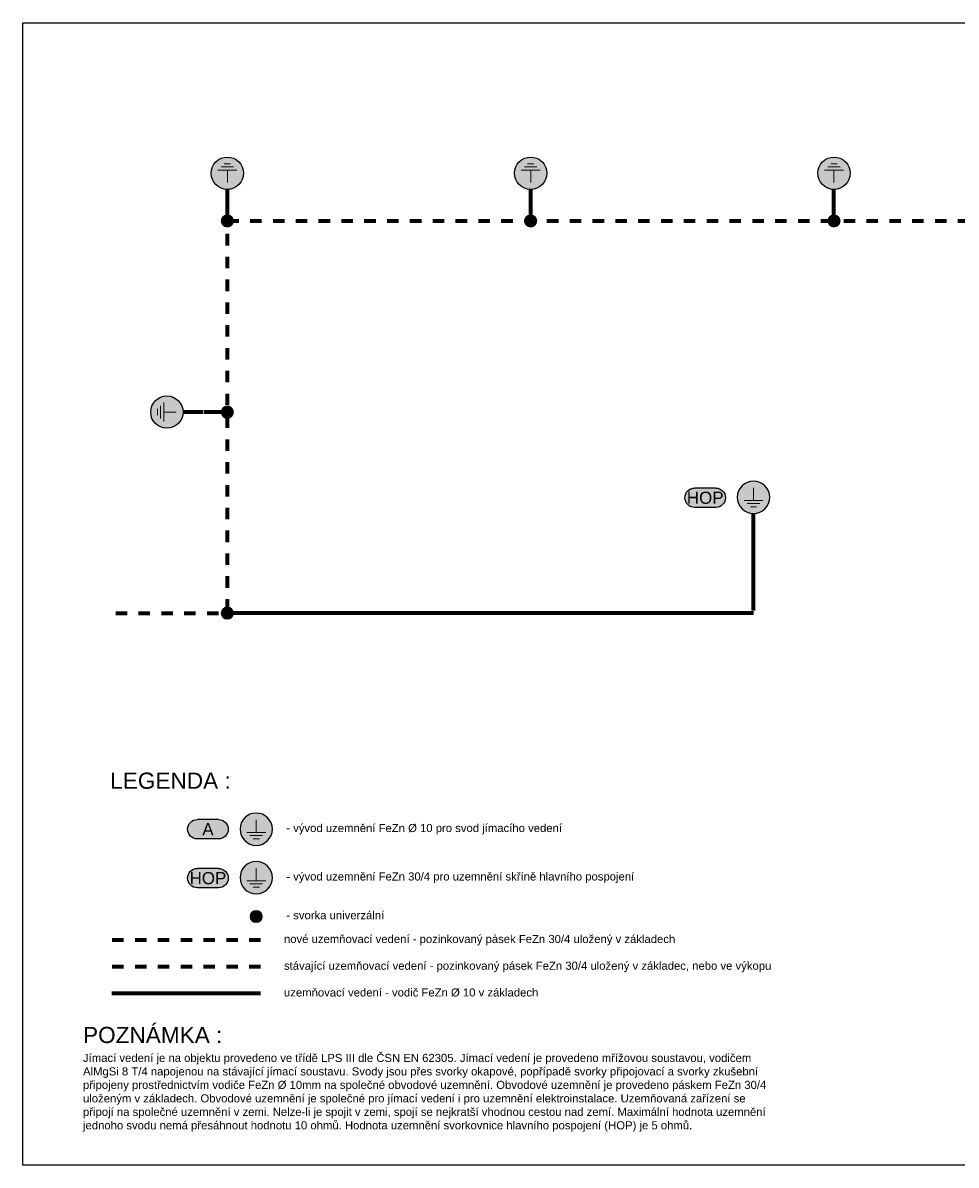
# Model space of a CAD drawing. Extents: x -10604 to 417874, y -84886 to -28187.
# Tile 26 of 32: x 211405 to 257559, y -84687 to -28187. Entities that reach past the tile are written whole.
import ezdxf
from ezdxf.enums import TextEntityAlignment as Align

# ---------------------------------------------------------------- set-up
doc = ezdxf.new("R2010")
doc.units = 0
doc.header["$MEASUREMENT"] = 0
doc.linetypes.add('DASHED', pattern=[0.564444, 0.282222, -0.282222])
doc.layers.get('0').update_dxf_attribs({"linetype": 'CONTINUOUS'})
for name, color, linetype in [('__91-Rozpiska', 207, 'CONTINUOUS'), ('__Bílá', 7, 'CONTINUOUS'), ('__Fialová 220', 220, 'CONTINUOUS'), ('__Oranžová', 30, 'CONTINUOUS')]:
    doc.layers.add(name, color=color, linetype=linetype)
doc.layers.add('__Rudá tmavá', color=7, linetype='CONTINUOUS', true_color=0xdb0000)
doc.layers.add('__Temná modrá', color=7, linetype='CONTINUOUS', true_color=0x0000c7)
doc.layers.add('MP2000N', color=7, linetype='CONTINUOUS', plot=False)
doc.styles.add('Arial', font='arial.ttf')
doc.styles.add('GENERATED_STYLE_1', font='arial.ttf')

# ---------------------------------------------------------------- blocks, each defined once
blk = doc.blocks.new('SPOJ101')
at = {"const_width": 37.5}
blk.add_lwpolyline([(0, -18.75, -1), (0, 18.75, -1)], format="xyb", close=True, dxfattribs=at)
at = {"color": 7, "lineweight": 13}
blk.add_circle((0, 0), 37.5, dxfattribs=at)
blk = doc.blocks.new('Značku uzemnění 105')
at = {"ltscale": 4}
h = blk.add_hatch(color=256, dxfattribs=at)
h.dxf.hatch_style = 1
edge = h.paths.add_edge_path()
edge.add_arc((0, 0), 1000, 0, 360)
at = {"color": 7, "lineweight": 9}
for p, q in [((0, 585), (0, -195)), ((585, -195), (-585, -195)), ((390, -390), (-390, -390)), ((195, -585), (-195, -585))]:
    blk.add_line(p, q, dxfattribs=at)
at = {"color": 7, "lineweight": 25}
blk.add_circle((0, 0), 1000, dxfattribs=at)
blk = doc.blocks.new('TEXT POPIS 025 ŠEDÁ')
h = blk.add_hatch(color=9)
h.dxf.hatch_style = 2
edge = h.paths.add_edge_path()
edge.add_arc((654, 0), 600, 270, 450)
edge.add_line((654, 600), (-654, 600))
edge.add_arc((-654, 0), 600, 90, 270)
edge.add_line((-654, -600), (654, -600))
at = {"color": 7}
for p, q in [((-654, 600), (654, 600)), ((-654, -600), (654, -600))]:
    blk.add_line(p, q, dxfattribs=at)
at = {"color": 7, "ltscale": 4}
for centre, start, end in [((-654, 0), 90, 270), ((654, 0), 270, 90)]:
    blk.add_arc(centre, 600, start, end, dxfattribs=at)
at = {"color": 7, "linetype": 'Continuous', "style": 'GENERATED_STYLE_1'}
blk.add_attdef('TEXT', text='', height=750, dxfattribs=at).set_placement((0, 0), align=Align.MIDDLE)

msp = doc.modelspace()

# ---------------------------------------------------------------- linework, layer by layer
at = {"layer": '__Rudá tmavá', "lineweight": 70}
for p, q in [((221518, -37406), (221518, -36423)), ((236518, -37406), (236518, -36423)), ((251518, -37406), (251518, -36423)), ((221518, -37988), (221518, -36823)), ((236518, -37988), (236518, -36823)), ((251518, -37988), (251518, -36823)), ((220310, -47440), (219327, -47440)), ((221518, -47440), (220352, -47440)), ((247543, -57255), (247538, -52454)), ((247543, -57385), (221518, -57385)), ((223164, -76200), (215812, -76200))]:
    msp.add_line(p, q, dxfattribs=at)
at = {"layer": '__Rudá tmavá', "linetype": 'DASHED', "lineweight": 70, "ltscale": 2000}
for p, q in [((221518, -57255), (221518, -37985)), ((221518, -37985), (280768, -37985)), ((223164, -73555), (215812, -73555))]:
    msp.add_line(p, q, dxfattribs=at)
at = {"layer": '__Temná modrá', "linetype": 'DASHED', "lineweight": 70, "ltscale": 2000}
for p, q in [((215998, -57385), (221518, -57385)), ((223164, -74877), (215812, -74877))]:
    msp.add_line(p, q, dxfattribs=at)
at = {"layer": 'MP2000N', "color": 6, "linetype": 'Continuous'}
msp.add_lwpolyline([(211405, -28187), (288505, -28187), (288505, -84687), (211405, -84687)], close=True, dxfattribs=at)

# ---------------------------------------------------------------- block references
ref = msp.add_blockref('TEXT POPIS 025 ŠEDÁ', (245150, -51676), dxfattribs=dict(xscale=-0.8, yscale=0.8, zscale=0.8))
ref.add_attrib('TEXT', 'HOP', dxfattribs={"color": 7, "linetype": 'Continuous', "height": 600, "style": 'GENERATED_STYLE_1'}).set_placement((245150, -51676), align=Align.MIDDLE)
ref = msp.add_blockref('TEXT POPIS 025 ŠEDÁ', (220558, -68071), dxfattribs=dict(xscale=-0.8, yscale=0.8, zscale=0.8))
ref.add_attrib('TEXT', 'A', dxfattribs={"color": 7, "linetype": 'Continuous', "height": 600, "style": 'GENERATED_STYLE_1'}).set_placement((220558, -68071), align=Align.MIDDLE)
ref = msp.add_blockref('TEXT POPIS 025 ŠEDÁ', (220558, -70489), dxfattribs=dict(xscale=-0.8, yscale=0.8, zscale=0.8))
ref.add_attrib('TEXT', 'HOP', dxfattribs={"color": 7, "linetype": 'Continuous', "height": 600, "style": 'GENERATED_STYLE_1'}).set_placement((220558, -70489), align=Align.MIDDLE)
at = {"layer": '__Fialová 220'}
for p, xscale, yscale, zscale, rotation in [((221518, -37985), -7.999999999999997, 7.999999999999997, 7.999999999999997, 90), ((221518, -37988), -7.999999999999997, 7.999999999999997, 7.999999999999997, 90), ((236518, -37985), -7.999999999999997, 7.999999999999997, 7.999999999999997, 90), ((236518, -37988), -7.999999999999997, 7.999999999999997, 7.999999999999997, 90), ((251518, -37985), -7.999999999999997, 7.999999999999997, 7.999999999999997, 90), ((251518, -37988), -7.999999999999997, 7.999999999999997, 7.999999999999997, 90), ((221514, -47440), -7.999999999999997, 7.999999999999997, 7.999999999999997, 180), ((221518, -47440), -7.999999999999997, 7.999999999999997, 7.999999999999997, 180), ((221518, -57385), 7.9999998, 7.9999998, 7.9999998, 90.00000000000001), ((222945, -72388), 7.9999998, 7.9999998, 7.9999998, 90.00000000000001)]:
    msp.add_blockref('SPOJ101', p, dxfattribs=dict(at, xscale=xscale, yscale=yscale, zscale=zscale, rotation=rotation))
at = {"layer": '__Oranžová', "linetype": 'Continuous', "lineweight": 0, "ltscale": 3000, "xscale": 0.8, "yscale": 0.8, "zscale": 0.8}
for p, rotation in [((221518, -35623), 180), ((236518, -35623), 180), ((251518, -35623), 180), ((218527, -47440), 270)]:
    msp.add_blockref('Značku uzemnění 105', p, dxfattribs=dict(at, rotation=rotation))
at = {"layer": '__Oranžová', "linetype": 'Continuous', "lineweight": 0, "ltscale": 3000, "xscale": -0.8, "yscale": 0.8, "zscale": 0.8}
for p in [(247537, -51654), (222945, -68071), (222945, -70467)]:
    msp.add_blockref('Značku uzemnění 105', p, dxfattribs=at)

# ---------------------------------------------------------------- texts
at = {"layer": '__91-Rozpiska', "style": 'Arial'}
msp.add_text('LEGENDA :', height=800, dxfattribs=at).set_placement((215724, -66070))
at = {"layer": '__Bílá', "style": 'Arial'}
for s, p in [('- vývod uzemnění FeZn %%C 10 pro svod jímacího vedení', (224433, -68212)), ('- vývod uzemnění FeZn 30/4 pro uzemnění skříně hlavního pospojení', (224433, -70608)), ('- svorka univerzální', (224433, -72526)), ('nové uzemňovací vedení - pozinkovaný pásek FeZn 30/4 uložený v základech', (224318, -73701)), ('stávající uzemňovací vedení - pozinkovaný pásek FeZn 30/4 uložený v základec, nebo ve výkopu', (224318, -75023)), ('uzemňovací vedení - vodič FeZn %%C 10 v základech', (224318, -76345))]:
    msp.add_text(s, height=400, dxfattribs=at).set_placement(p)
at = {"layer": '__Bílá', "insert": (214380, -77849), "char_height": 400, "width": 34000, "attachment_point": 1, "style": 'Arial'}
msp.add_mtext('{\\H2x;POZNÁMKA :\\P}Jímací vedení je na objektu provedeno ve třídě LPS III dle ČSN EN 62305. Jímací vedení je provedeno mřížovou soustavou, vodičem AlMgSi 8 T/4 napojenou na stávající jímací soustavu. Svody jsou přes svorky okapové, popřípadě svorky připojovací a svorky zkušební připojeny prostřednictvím vodiče FeZn Ø 10mm na společné obvodové uzemnění. Obvodové uzemnění je provedeno páskem FeZn 30/4 uloženým v základech. Obvodové uzemnění je společné pro jímací vedení i pro uzemnění elektroinstalace. Uzemňovaná zařízení se připojí na společné uzemnění v zemi. Nelze-li je spojit v zemi, spojí se nejkratší vhodnou cestou nad zemí. Maximální hodnota uzemnění jednoho svodu nemá přesáhnout hodnotu 10 ohmů. Hodnota uzemnění svorkovnice hlavního pospojení (HOP) je 5 ohmů.', dxfattribs=at)

doc.saveas('drawing.dxf')
